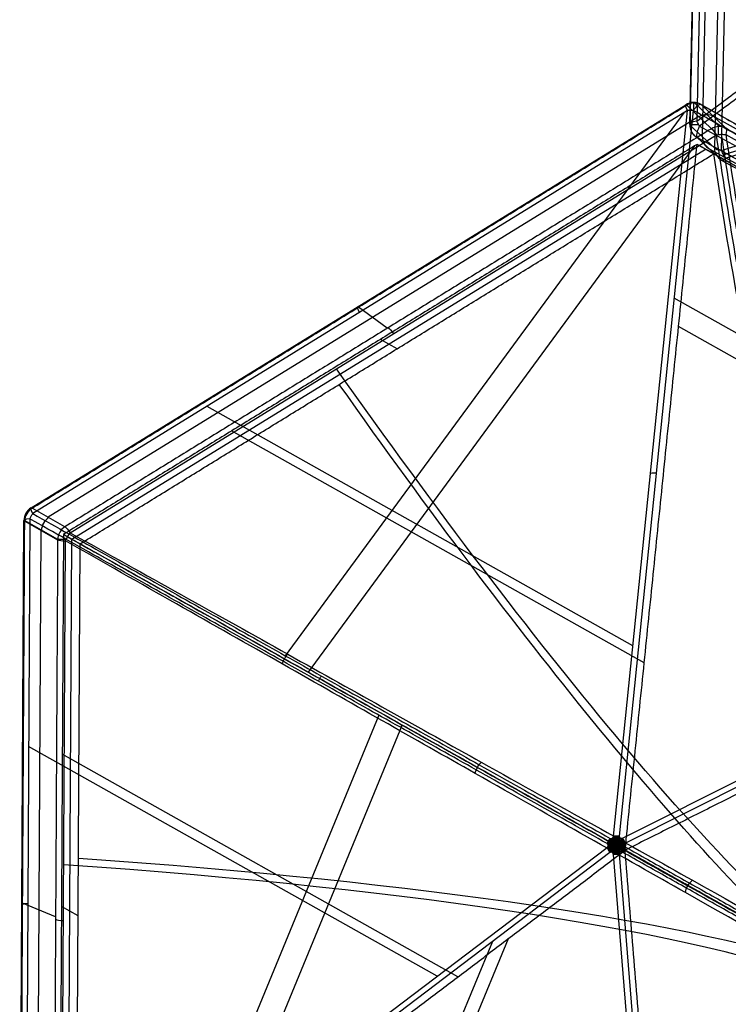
# Model space of a CAD drawing. Header units: millimetres. Extents: x -445 to 449, y -417 to 415.
# Tile 132 of 193: x -359 to -264, y 142 to 273. Entities that reach past the tile are written whole.
import ezdxf

# ---------------------------------------------------------------- set-up
doc = ezdxf.new("R2010")
doc.units = ezdxf.units.MM
doc.header["$MEASUREMENT"] = 0
doc.layers.add('Default', color=7, linetype='Continuous', true_color=0x000000)

msp = doc.modelspace()

# ---------------------------------------------------------------- linework, layer by layer
at = {"layer": 'Default', "color": 9, "true_color": 0xbfbfbf}
for p, q in [((-269.34, 258.87, -901.64), (-267.18, 358.63, -874.12)), ((-266.25, 359.06, -875.76), (-268.41, 259.3, -903.28)), ((-265.55, 356.42, -867.45), (-267.7, 257.28, -894.8)), ((-263.9, 354.24, -860.93), (-266.04, 255.74, -888.1)), ((-265.09, 255.38, -886.89), (-262.96, 353.88, -859.71)), ((-357.19, 207.75, -886.3), (-269.87, 261.49, -900.51)), ((-269.74, 261.45, -899.88), (-266.46, 258.29, -886.83)), ((-268.71, 261.73, -900.07), (-265.43, 258.58, -887.02)), ((-267.84, 261.53, -900.51), (-181.09, 212.74, -928.95)), ((-264.52, 258.35, -887.3), (-267.81, 261.5, -900.35)), ((-269.65, 260.71, -902.08), (-356.97, 206.97, -887.88)), ((-270.15, 260.4, -902), (-323.29, 188.03, -916.6)), ((-279.52, 163.95, -953.63), (-269.65, 260.71, -902.08)), ((-268.87, 260.73, -902.27), (-278.74, 163.97, -953.82)), ((-179.99, 211.48, -922.26), (-266.2, 259.96, -893.99)), ((-268.14, 259.9, -893.5), (-354.92, 206.49, -879.38)), ((-266.04, 255.74, -888.1), (-269.28, 258.74, -901.19)), ((-268.03, 258.64, -903.52), (-180.55, 210.63, -931.04)), ((-351.98, 204.42, -871.64), (-265.77, 257.48, -885.66)), ((-264.55, 257.51, -885.96), (-178.89, 209.35, -914.05)), ((-268.34, 257.1, -901.8), (-265.09, 254.09, -888.71)), ((-351.75, 203.57, -880.81), (-267.25, 255.58, -894.56)), ((-268.7, 256, -898.98), (-320.22, 185.84, -913.13)), ((-267.25, 255.58, -894.56), (-183.29, 208.37, -922.08)), ((-266.75, 255.63, -895.42), (-179.81, 207.92, -922.77)), ((-266.13, 254.95, -890.08), (-182.18, 207.74, -917.61)), ((-265.06, 254.07, -888.56), (-178.68, 206.67, -915.73)), ((-178.12, 206.95, -914.44), (-264.5, 254.35, -887.27)), ((-207, 199.47, -936.73), (-271.42, 235.7, -915.61)), ((-309.68, 231.69, -879.8), (-313.52, 234.5, -892.76)), ((-208.57, 196.88, -932.4), (-270.84, 231.9, -911.98)), ((-308.38, 228.95, -883.21), (-310.61, 230.2, -892.16)), ((-276.93, 189.34, -940.1), (-333.72, 221.27, -891.66)), ((-275.42, 187.06, -935.87), (-330.44, 218, -888.93)), ((-278.3, 163.72, -953.97), (-182.12, 211.94, -930.72)), ((-181.73, 211.27, -930.91), (-277.92, 163.05, -954.16)), ((-352.67, 205.23, -872.8), (-357.06, 207.7, -885.67)), ((-357.36, 206.27, -887.88), (-357.93, 103.74, -902.12)), ((-358.71, 103.53, -900.54), (-358.14, 206.05, -886.3)), ((-358.04, 206.04, -885.66), (-353.65, 203.57, -872.79)), ((-358.04, 205.97, -885.67), (-353.65, 203.49, -872.8)), ((-355.87, 204.75, -879.32), (-356.44, 102.86, -893.47)), ((-352.3, 104.35, -894.59), (-351.75, 203.57, -880.81)), ((-353.16, 102.1, -885.7), (-352.6, 203.33, -871.64)), ((-351.19, 103.72, -890.12), (-350.64, 202.94, -876.34)), ((-310.79, 180.08, -927.6), (-335.17, 120.96, -917.23)), ((-307.69, 178.8, -923.82), (-331.22, 121.78, -913.81)), ((-303.05, 145.28, -938.56), (-357.53, 175.9, -892.09)), ((-300.26, 145.21, -934.37), (-353.03, 174.88, -889.36)), ((-357.93, 103.74, -902.12), (-280.36, 162.45, -953.63)), ((-279.98, 161.78, -953.82), (-357.54, 103.07, -902.31)), ((-270.79, 54.28, -930.75), (-279.53, 161.53, -953.97)), ((-278.76, 161.55, -954.16), (-270.02, 54.3, -930.94)), ((-182.5, 108.39, -945.18), (-278.11, 162.17, -954.27)), ((-353.93, 153.19, -879.79), (-358.32, 155.01, -892.75)), ((-350.91, 153.33, -883.23), (-353.14, 154.59, -892.18)), ((-295.64, 149.92, -943.42), (-323.1, 83.7, -913.6)), ((-293.56, 150.28, -938.82), (-320.12, 86.25, -909.98))]:
    msp.add_line(p, q, dxfattribs=at)
at = {"layer": 'Default', "color": 9, "true_color": 0xbfbfbf, "extrusion": (0.843574, 0.519183, -0.137227)}
for centre, radius, start, end in [((362.14, -904.72, 31.68), 2, 307.4611, 18.6166), ((357.74, -891.64, 31.02), 2, 18.6166, 65.1382), ((362.14, -904.72, -20.17), 2, 307.4611, 18.6166), ((357.74, -891.64, -20.08), 2, 18.6166, 65.1382), ((441.62, -710.61, -29.06), 197.52, 201.2337, 245.1382), ((441.62, -710.61, -29.21), 202.52, 206.5302, 245.1827), ((362.14, -904.72, -71.83), 2, 307.4611, 18.6166), ((357.74, -891.64, -71.18), 2, 18.6166, 65.1382)]:
    msp.add_arc(centre, radius, start, end, dxfattribs=at)
at = {"layer": 'Default', "color": 9, "true_color": 0xbfbfbf}
for centre, start, end in [((-268.82, 259.79, -900.51), 90, 121.5982), ((-268.82, 259.79, -900.51), 60.652, 90), ((-267.34, 258.83, -901.66), 178.7688, 180), ((-267.34, 258.83, -901.66), 180, 227.218), ((-264.1, 255.82, -888.56), 226.9828, 241.2436), ((-356.14, 206.04, -886.3), 121.6135, 179.7121)]:
    msp.add_arc(centre, 2, start, end, dxfattribs=at)
at = {"layer": 'Default', "color": 9, "true_color": 0xbfbfbf, "extrusion": (0.237817, -0.228063, 0.944156)}
for centre in [(1.43, 56.24, -973.4), (1.43, 56.24, -966.55), (1.43, 56.24, -959.58)]:
    msp.add_arc(centre, 2, 13.8976, 73.6743, dxfattribs=at)
at = {"layer": 'Default', "color": 9, "true_color": 0xbfbfbf, "extrusion": (1, 0, 0)}
for centre, start, end in [((259.79, -900.51, -268.82), 300.244, 0), ((259.79, -900.51, -268.82), 0, 13.57), ((256.63, -887.46, -265.54), 13.57, 63.8941)]:
    msp.add_arc(centre, 2, start, end, dxfattribs=at)
at = {"layer": 'Default', "color": 9, "true_color": 0xbfbfbf, "extrusion": (0.838077, -0.471296, -0.274785)}
for centre, start, end in [((94.67, -965.22, -100.28), 296.0417, 4.7214), ((94.67, -965.22, -100.28), 293.5658, 296.0417), ((93.53, -951.46, -99.63), 4.7214, 51.2429)]:
    msp.add_arc(centre, 2, start, end, dxfattribs=at)
at = {"layer": 'Default', "color": 9, "true_color": 0xbfbfbf, "extrusion": (0.089705, 0.879004, 0.468299)}
for centre, start, end in [((293.81, -903.91, -217.47), 274.092, 297.1438), ((293.81, -903.91, -272.5), 274.092, 297.1438), ((293.81, -903.91, -327.55), 285.6179, 297.1438), ((293.81, -903.91, -327.55), 274.092, 285.6179)]:
    msp.add_arc(centre, 2, start, end, dxfattribs=at)
at = {"layer": 'Default', "color": 9, "true_color": 0xbfbfbf, "extrusion": (0.02091, 0.963783, 0.265866)}
for centre, start, end in [((272.89, -936.46, 4.14), 302.7166, 13.8721), ((269.58, -923.06, 4.8), 13.8721, 60.3937)]:
    msp.add_arc(centre, 2, start, end, dxfattribs=at)
at = {"layer": 'Default', "color": 9, "true_color": 0xbfbfbf, "extrusion": (0, 1, 0)}
for centre, start, end in [((267.34, -901.66, 258.83), 293.9715, 0), ((267.34, -901.66, 258.83), 0, 4.4936), ((356.14, -886.3, 206.04), 2.2837, 18.8107), ((351.75, -873.44, 203.57), 18.84, 68.5361)]:
    msp.add_arc(centre, 2, start, end, dxfattribs=at)
at = {"layer": 'Default', "color": 9, "true_color": 0xbfbfbf, "extrusion": (0.234828, -0.217316, 0.947433)}
for centre, start, end in [((8.38, 63.97, -973.28), 133.7491, 180), ((8.38, 63.97, -973.28), 180, 193.5258), ((8.38, 63.97, -966.38), 133.7491, 193.5258), ((8.38, 63.97, -959.46), 133.7491, 193.5258)]:
    msp.add_arc(centre, 2, start, end, dxfattribs=at)
at = {"layer": 'Default', "color": 9, "true_color": 0xbfbfbf, "extrusion": (0.845116, -0.463783, -0.265866)}
for centre, start, end in [((98.29, -964.62, -106.25), 184.4521, 255.6076), ((97.22, -950.86, -105.6), 137.9305, 184.4521)]:
    msp.add_arc(centre, 2, start, end, dxfattribs=at)
at = {"layer": 'Default', "color": 9, "true_color": 0xbfbfbf, "extrusion": (0.755991, 0.561678, -0.336149)}
msp.add_arc((367.2, -869.43, 246.36), 2, 277.4981, 300.5498, dxfattribs=at)
at = {"layer": 'Default', "color": 9, "true_color": 0xbfbfbf, "extrusion": (0.317711, -0.178892, 0.931159)}
for centre in [(4.8, 59.94, -975.3), (4.8, 59.94, -968.29), (4.8, 59.94, -961.48)]:
    msp.add_arc(centre, 2, 60.1416, 119.9183, dxfattribs=at)
at = {"layer": 'Default', "color": 9, "true_color": 0xbfbfbf, "extrusion": (0.005497, 0.990479, 0.137558)}
for centre, radius, start, end in [((357.28, -905.95, 80.21), 2, 307.4504, 18.6059), ((352.88, -892.87, 79.55), 2, 18.6059, 65.1275), ((436.8, -711.85, 36.18), 202.52, 202.8374, 245.172), ((436.8, -711.85, 35.96), 197.52, 199.8772, 245.1275), ((357.28, -905.95, 28.45), 2, 307.4504, 18.6059), ((352.88, -892.87, 28.45), 2, 18.6059, 65.1275)]:
    msp.add_arc(centre, radius, start, end, dxfattribs=at)
at = {"layer": 'Default', "color": 9, "true_color": 0xbfbfbf, "extrusion": (0.699498, -0.393285, -0.596682)}
for centre, start, end in [((5.06, -956.73, 198.69), 258.4877, 281.5395), ((5.06, -956.73, 253.74), 258.4877, 281.5395), ((5.06, -956.73, 308.77), 258.4877, 270.0136), ((5.06, -956.73, 308.77), 270.0136, 281.5395)]:
    msp.add_arc(centre, 2, start, end, dxfattribs=at)
at = {"layer": 'Default', "color": 9, "true_color": 0xbfbfbf, "extrusion": (0.873765, 0.438085, 0.211225)}
for start, end in [(284.0968, 295.6227), (272.571, 284.0968)]:
    msp.add_arc((270.22, -893.59, -372.95), 2, start, end, dxfattribs=at)
at = {"layer": 'Default', "color": 9, "true_color": 0xbfbfbf, "extrusion": (0.704641, 0.533353, -0.467991)}
for start, end in [(285.6278, 297.1537), (274.1019, 285.6278)]:
    msp.add_arc((297.82, -899.71, 335.38), 2, start, end, dxfattribs=at)
at = {"layer": 'Default', "color": 9, "true_color": 0xbfbfbf, "extrusion": (-0.079419, 0.974272, -0.210917)}
for start, end in [(284.0843, 295.6102), (272.5585, 284.0843)]:
    msp.add_arc((264.62, -891.96, 380.78), 2, start, end, dxfattribs=at)
at = {"layer": 'Default', "color": 9, "true_color": 0xbfbfbf, "extrusion": (0.868622, -0.488553, 0.082534)}
for start, end in [(258.4851, 270.011), (270.011, 281.5368)]:
    msp.add_arc((5.01, -922.45, -399.56), 2, start, end, dxfattribs=at)
at = {"layer": 'Default', "color": 9, "true_color": 0xbfbfbf}
for points, degree in [([(-269.28, 258.74, -901.19), (-268.2, 308.62, -887.43), (-267.12, 358.5, -873.67)], 2), ([(-268.41, 259.3, -903.28), (-226.8, 290.21, -921.78), (-185.19, 321.13, -940.28)], 2), ([(-184.81, 320.47, -940.53), (-226.42, 289.55, -922.02), (-268.03, 258.64, -903.52)], 2), ([(-357.06, 207.7, -885.67), (-313.4, 234.57, -892.77), (-269.74, 261.45, -899.88)], 2), ([(-267.81, 261.5, -900.35), (-224.43, 237.11, -914.57), (-181.06, 212.72, -928.79)], 2), ([(-182.12, 211.94, -930.72), (-225.49, 236.34, -916.49), (-268.87, 260.73, -902.27)], 2), ([(-266.46, 258.29, -886.83), (-309.56, 231.76, -879.82), (-352.67, 205.23, -872.8)], 2), ([(-178.87, 210.18, -915.39), (-221.69, 234.26, -901.34), (-264.52, 258.35, -887.3)], 2), ([(-268.36, 256.21, -899.03), (-310.61, 230.2, -892.16), (-352.87, 204.2, -885.29)], 2), ([(-277.96, 162.09, -949.18), (-273.16, 209.15, -924.1), (-268.36, 256.21, -899.03)], 2), ([(-184.4, 209, -926.56), (-226.38, 232.6, -912.8), (-268.36, 256.21, -899.03)], 2), ([(-268.36, 256.21, -899.03), (-267.25, 255.58, -894.56), (-266.13, 254.95, -890.08)], 2), ([(-180.86, 209.09, -929.33), (-224.6, 233.09, -915.56), (-268.34, 257.1, -901.8)], 2), ([(-350.64, 202.94, -876.34), (-308.38, 228.95, -883.21), (-266.13, 254.95, -890.08)], 2), ([(-265.09, 254.09, -888.71), (-221.9, 230.39, -902.3), (-178.72, 206.69, -915.88)], 2), ([(-184.4, 209, -926.56), (-231.18, 185.54, -937.87), (-277.96, 162.09, -949.18)], 2), ([(-280.36, 162.98, -953.56), (-318.86, 184.62, -920.72), (-357.36, 206.27, -887.88)], 2), ([(-356.97, 206.97, -887.88), (-318.47, 185.32, -920.72), (-279.97, 163.67, -953.56)], 2), ([(-358.61, 103.44, -899.91), (-358.32, 154.7, -892.79), (-358.04, 205.97, -885.67)], 2), ([(-353.65, 203.49, -872.8), (-353.93, 152.88, -879.83), (-354.21, 102.26, -886.86)], 2), ([(-352.87, 204.2, -885.29), (-353.14, 154.59, -892.18), (-353.42, 104.98, -899.07)], 2), ([(-352.87, 204.2, -885.29), (-315.42, 183.14, -917.23), (-277.96, 162.09, -949.18)], 2), ([(-352.87, 204.2, -885.29), (-351.75, 203.57, -880.81), (-350.64, 202.94, -876.34)], 2), ([(-323.69, 186.93, -857.18), (-323.61, 187.15, -857.1), (-323.4, 187.62, -857.01), (-323.11, 188.05, -857.1), (-322.96, 188.23, -857.18)], 3), ([(-297.98, 172.34, -837.78), (-297.91, 172.61, -837.69), (-297.7, 173.16, -837.58), (-297.34, 173.63, -837.69), (-297.14, 173.82, -837.78)], 3), ([(-280.23, 162.73, -953.69), (-280.23, 162.76, -953.69), (-280.24, 162.83, -953.67), (-280.29, 162.92, -953.62), (-280.33, 162.96, -953.58), (-280.36, 162.98, -953.56)], 3), ([(-279.74, 162.76, -953.97), (-279.78, 162.79, -953.95), (-279.87, 162.86, -953.9), (-280.04, 163, -953.78), (-280.19, 163.1, -953.66), (-280.31, 163.1, -953.58)], 3), ([(-279.67, 163.05, -953.94), (-279.73, 163.04, -953.92), (-279.84, 163.03, -953.88), (-280.05, 163, -953.78), (-280.2, 162.97, -953.68), (-280.29, 162.92, -953.62)], 3), ([(-279.43, 162.78, -954.08), (-279.47, 162.81, -954.06), (-279.58, 162.87, -954.02), (-279.83, 163.01, -953.89), (-280.06, 163.17, -953.73), (-280.25, 163.22, -953.59)], 3), ([(-279.4, 162.89, -954.08), (-279.45, 162.89, -954.06), (-279.58, 162.88, -954.02), (-279.86, 162.86, -953.91), (-280.1, 162.88, -953.78), (-280.25, 162.83, -953.67)], 3), ([(-279.2, 162.78, -954.15), (-279.26, 162.82, -954.13), (-279.38, 162.89, -954.08), (-279.64, 163.03, -953.97), (-279.94, 163.2, -953.8), (-280.18, 163.34, -953.59)], 3), ([(-279.31, 162.98, -954.08), (-279.36, 163.01, -954.06), (-279.47, 163.06, -954.02), (-279.72, 163.2, -953.89), (-279.98, 163.31, -953.73), (-280.12, 163.45, -953.59)], 3), ([(-279.46, 163.26, -953.97), (-279.51, 163.27, -953.95), (-279.61, 163.31, -953.9), (-279.82, 163.39, -953.78), (-279.98, 163.47, -953.66), (-280.04, 163.56, -953.58)], 3), ([(-279.67, 163.05, -953.94), (-279.69, 163.1, -953.92), (-279.74, 163.2, -953.88), (-279.83, 163.39, -953.78), (-279.88, 163.54, -953.68), (-279.88, 163.65, -953.62)], 3), ([(-279.4, 162.89, -954.08), (-279.42, 162.95, -954.06), (-279.48, 163.05, -954.02), (-279.61, 163.31, -953.91), (-279.74, 163.5, -953.78), (-279.78, 163.65, -953.66)], 3), ([(-279.69, 163.7, -953.69), (-279.66, 163.71, -953.7), (-279.6, 163.76, -953.7), (-279.54, 163.85, -953.68), (-279.52, 163.92, -953.65), (-279.52, 163.95, -953.63)], 3), ([(-279.2, 163.01, -954.11), (-279.23, 163.06, -954.09), (-279.29, 163.17, -954.05), (-279.44, 163.42, -953.93), (-279.51, 163.64, -953.81), (-279.61, 163.76, -953.69)], 3), ([(-279.19, 163.35, -954.02), (-279.22, 163.39, -954), (-279.28, 163.49, -953.96), (-279.38, 163.67, -953.85), (-279.47, 163.79, -953.75), (-279.55, 163.85, -953.67)], 3), ([(-279.46, 163.26, -953.97), (-279.45, 163.31, -953.96), (-279.44, 163.42, -953.93), (-279.39, 163.66, -953.85), (-279.36, 163.85, -953.76), (-279.4, 163.96, -953.68)], 3), ([(-279.31, 162.98, -954.08), (-279.31, 163.04, -954.07), (-279.3, 163.16, -954.05), (-279.29, 163.47, -953.96), (-279.24, 163.77, -953.85), (-279.27, 163.97, -953.73)], 3), ([(-279.2, 162.78, -954.15), (-279.2, 162.86, -954.14), (-279.2, 163, -954.11), (-279.19, 163.31, -954.04), (-279.17, 163.67, -953.92), (-279.14, 163.98, -953.76)], 3), ([(-279.2, 163.01, -954.11), (-279.17, 163.06, -954.11), (-279.1, 163.17, -954.1), (-278.93, 163.43, -954.06), (-278.82, 163.66, -953.98), (-278.69, 163.79, -953.92)], 3), ([(-278.11, 163.4, -954.1), (-278.41, 163.24, -954.17), (-278.74, 163.06, -954.19), (-279.02, 162.9, -954.17), (-279.14, 162.82, -954.16), (-279.2, 162.78, -954.15)], 3), ([(-279.2, 162.78, -954.15), (-279.13, 162.79, -954.16), (-278.99, 162.79, -954.2), (-278.67, 162.79, -954.24), (-278.34, 162.8, -954.26), (-278.08, 162.79, -954.22)], 3), ([(-279.19, 163.35, -954.02), (-279.16, 163.39, -954.02), (-279.09, 163.49, -954), (-278.95, 163.68, -953.96), (-278.84, 163.81, -953.91), (-278.74, 163.88, -953.87)], 3), ([(-279.09, 162.99, -954.14), (-279.09, 163.05, -954.13), (-279.09, 163.17, -954.1), (-279.08, 163.48, -954.02), (-279.09, 163.77, -953.89), (-279.01, 163.98, -953.79)], 3), ([(-279.09, 162.99, -954.14), (-279.03, 163.01, -954.15), (-278.92, 163.07, -954.16), (-278.65, 163.23, -954.16), (-278.35, 163.36, -954.13), (-278.17, 163.51, -954.06)], 3), ([(-279, 162.9, -954.17), (-278.98, 162.96, -954.17), (-278.91, 163.07, -954.16), (-278.76, 163.34, -954.11), (-278.59, 163.53, -954.06), (-278.51, 163.69, -953.98)], 3), ([(-279, 162.9, -954.17), (-278.94, 162.9, -954.18), (-278.82, 162.9, -954.2), (-278.51, 162.89, -954.24), (-278.24, 162.93, -954.23), (-278.06, 162.89, -954.2)], 3), ([(-278.97, 162.79, -954.19), (-278.92, 162.82, -954.2), (-278.82, 162.89, -954.21), (-278.54, 163.05, -954.21), (-278.28, 163.22, -954.17), (-278.04, 163.28, -954.13)], 3), ([(-278.91, 163.27, -954.1), (-278.92, 163.32, -954.09), (-278.93, 163.43, -954.05), (-278.95, 163.67, -953.96), (-278.94, 163.86, -953.86), (-278.88, 163.98, -953.81)], 3), ([(-278.91, 163.27, -954.1), (-278.86, 163.29, -954.11), (-278.76, 163.34, -954.11), (-278.52, 163.43, -954.1), (-278.32, 163.51, -954.07), (-278.24, 163.62, -954.02)], 3), ([(-278.71, 163.08, -954.18), (-278.68, 163.13, -954.17), (-278.62, 163.23, -954.15), (-278.51, 163.43, -954.1), (-278.43, 163.58, -954.04), (-278.4, 163.69, -953.98)], 3), ([(-278.71, 163.08, -954.18), (-278.65, 163.07, -954.19), (-278.53, 163.07, -954.2), (-278.3, 163.05, -954.21), (-278.12, 163.03, -954.19), (-278, 162.98, -954.18)], 3), ([(-278.64, 162.79, -954.24), (-278.6, 162.83, -954.24), (-278.51, 162.9, -954.23), (-278.3, 163.05, -954.21), (-278.12, 163.16, -954.17), (-277.98, 163.16, -954.15)], 3), ([(-278.64, 162.79, -954.24), (-278.6, 162.76, -954.25), (-278.51, 162.69, -954.26), (-278.31, 162.54, -954.28), (-278.12, 162.42, -954.27), (-277.98, 162.41, -954.25)], 3), ([(-277.92, 163.05, -954.16), (-277.95, 163.03, -954.16), (-278.01, 162.99, -954.18), (-278.06, 162.9, -954.2), (-278.08, 162.82, -954.21), (-278.08, 162.79, -954.22)], 3), ([(-353.42, 104.98, -899.07), (-315.69, 133.53, -924.12), (-277.96, 162.09, -949.18)], 2), ([(-279.74, 162.76, -953.97), (-279.78, 162.73, -953.96), (-279.87, 162.65, -953.93), (-280.04, 162.49, -953.85), (-280.2, 162.36, -953.76), (-280.31, 162.34, -953.68)], 3), ([(-279.68, 162.48, -954.02), (-279.73, 162.48, -954), (-279.84, 162.48, -953.96), (-280.05, 162.48, -953.85), (-280.2, 162.49, -953.75), (-280.29, 162.53, -953.67)], 3), ([(-279.43, 162.78, -954.08), (-279.47, 162.74, -954.07), (-279.58, 162.67, -954.05), (-279.83, 162.5, -953.96), (-280.06, 162.31, -953.85), (-280.25, 162.23, -953.73)], 3), ([(-279.4, 162.66, -954.11), (-279.45, 162.66, -954.09), (-279.58, 162.66, -954.05), (-279.86, 162.66, -953.93), (-280.1, 162.61, -953.81), (-280.25, 162.62, -953.69)], 3), ([(-279.2, 162.78, -954.15), (-279.26, 162.75, -954.14), (-279.38, 162.67, -954.11), (-279.65, 162.5, -954.04), (-279.95, 162.3, -953.92), (-280.19, 162.11, -953.76)], 3), ([(-279.31, 162.58, -954.14), (-279.37, 162.55, -954.13), (-279.47, 162.49, -954.1), (-279.73, 162.32, -954.02), (-279.98, 162.17, -953.89), (-280.12, 162, -953.79)], 3), ([(-279.47, 162.29, -954.1), (-279.52, 162.26, -954.09), (-279.62, 162.21, -954.05), (-279.83, 162.11, -953.96), (-279.99, 162, -953.86), (-280.05, 161.89, -953.81)], 3), ([(-279.68, 162.48, -954.02), (-279.7, 162.43, -954.02), (-279.75, 162.32, -954), (-279.84, 162.11, -953.96), (-279.89, 161.94, -953.91), (-279.89, 161.82, -953.87)], 3), ([(-279.4, 162.66, -954.11), (-279.42, 162.61, -954.11), (-279.48, 162.49, -954.1), (-279.61, 162.22, -954.06), (-279.75, 162, -953.98), (-279.79, 161.82, -953.92)], 3), ([(-279.2, 162.55, -954.17), (-279.23, 162.5, -954.17), (-279.3, 162.39, -954.16), (-279.44, 162.12, -954.11), (-279.52, 161.87, -954.06), (-279.62, 161.72, -953.98)], 3), ([(-279.19, 162.21, -954.18), (-279.22, 162.16, -954.17), (-279.28, 162.06, -954.15), (-279.39, 161.86, -954.1), (-279.48, 161.71, -954.04), (-279.56, 161.63, -953.98)], 3), ([(-279.47, 162.29, -954.1), (-279.46, 162.23, -954.11), (-279.44, 162.12, -954.11), (-279.4, 161.87, -954.1), (-279.37, 161.65, -954.07), (-279.41, 161.53, -954.02)], 3), ([(-279.31, 162.58, -954.14), (-279.31, 162.52, -954.15), (-279.3, 162.39, -954.16), (-279.3, 162.08, -954.16), (-279.25, 161.76, -954.13), (-279.28, 161.53, -954.06)], 3), ([(-279.2, 162.78, -954.15), (-279.17, 162.72, -954.16), (-279.1, 162.6, -954.2), (-278.94, 162.33, -954.24), (-278.76, 162.04, -954.26), (-278.62, 161.82, -954.22)], 3), ([(-279.2, 162.55, -954.17), (-279.17, 162.5, -954.18), (-279.1, 162.39, -954.2), (-278.94, 162.14, -954.24), (-278.83, 161.89, -954.23), (-278.7, 161.75, -954.2)], 3), ([(-279.19, 162.21, -954.18), (-279.16, 162.16, -954.19), (-279.09, 162.06, -954.2), (-278.96, 161.87, -954.21), (-278.85, 161.73, -954.19), (-278.75, 161.66, -954.18)], 3), ([(-279.09, 162.59, -954.2), (-279.09, 162.53, -954.2), (-279.1, 162.4, -954.21), (-279.08, 162.08, -954.21), (-279.1, 161.76, -954.17), (-279.02, 161.54, -954.13)], 3), ([(-279.09, 162.59, -954.2), (-279.04, 162.56, -954.21), (-278.92, 162.51, -954.23), (-278.65, 162.35, -954.28), (-278.36, 162.22, -954.29), (-278.18, 162.06, -954.27)], 3), ([(-279.01, 162.67, -954.2), (-278.95, 162.68, -954.21), (-278.82, 162.68, -954.24), (-278.51, 162.7, -954.27), (-278.25, 162.66, -954.27), (-278.06, 162.68, -954.23)], 3), ([(-279.01, 162.67, -954.2), (-278.98, 162.62, -954.21), (-278.92, 162.51, -954.24), (-278.77, 162.24, -954.27), (-278.6, 162.03, -954.27), (-278.52, 161.86, -954.23)], 3), ([(-278.97, 162.79, -954.19), (-278.92, 162.76, -954.21), (-278.82, 162.69, -954.23), (-278.54, 162.54, -954.28), (-278.28, 162.36, -954.29), (-278.05, 162.29, -954.27)], 3), ([(-278.92, 162.3, -954.24), (-278.93, 162.25, -954.24), (-278.94, 162.13, -954.23), (-278.96, 161.88, -954.21), (-278.96, 161.67, -954.17), (-278.89, 161.54, -954.15)], 3), ([(-278.92, 162.3, -954.24), (-278.87, 162.28, -954.25), (-278.76, 162.24, -954.26), (-278.52, 162.15, -954.28), (-278.33, 162.05, -954.27), (-278.25, 161.94, -954.25)], 3), ([(-278.71, 162.51, -954.26), (-278.65, 162.51, -954.27), (-278.53, 162.52, -954.28), (-278.3, 162.53, -954.28), (-278.12, 162.55, -954.26), (-278, 162.59, -954.23)], 3), ([(-278.71, 162.51, -954.26), (-278.68, 162.46, -954.27), (-278.63, 162.35, -954.28), (-278.52, 162.14, -954.28), (-278.44, 161.98, -954.26), (-278.41, 161.86, -954.23)], 3), ([(-182.7, 108.05, -945.14), (-230.5, 134.94, -949.69), (-278.31, 161.83, -954.23)], 2), ([(-269.46, 57.76, -926.59), (-273.71, 109.93, -937.88), (-277.96, 162.09, -949.18)], 2), ([(-184.95, 109.77, -940.34), (-231.46, 135.93, -944.76), (-277.96, 162.09, -949.18)], 2), ([(-277.92, 162.52, -954.23), (-230.11, 135.63, -949.69), (-182.3, 108.74, -945.14)], 2), ([(-269.91, 156.44, -805.21), (-269.88, 156.75, -805.11), (-269.67, 157.39, -805.01), (-269.23, 157.9, -805.11), (-268.99, 158.09, -805.21)], 3)]:
    msp.add_open_spline(points, degree=degree, dxfattribs=at)
for points, knots in [([(-265.09, 255.38, -886.89), (-255.33, 258.59, -880.23), (-236.77, 263.93, -865.52), (-209.91, 268.97, -837.04), (-186.59, 269.36, -801.66), (-175.66, 265.36, -773.86), (-171.84, 262.33, -759.79)], [-189.353565, -189.353565, -189.353565, -189.353565, -153.964953, -118.576332, -71.391504, -24.206688, -24.206688, -24.206688, -24.206688]), ([(-264.83, 254.82, -887), (-255.06, 257.98, -880.35), (-236.49, 263.23, -865.65), (-209.62, 268.14, -837.2), (-186.32, 268.44, -801.87), (-175.41, 264.4, -774.12), (-171.6, 261.37, -760.08)], [0, 0, 0, 0, 35.012924, 70.025847, 116.709745, 163.377333, 163.377333, 163.377333, 163.377333]), ([(-170.9, 260.69, -760.4), (-174.72, 263.73, -774.46), (-185.68, 267.79, -802.24), (-209.09, 267.54, -837.57), (-236.06, 262.69, -865.98), (-254.7, 257.49, -880.64), (-264.5, 254.35, -887.27)], [-1314.671432, -1314.671432, -1314.671432, -1314.671432, -1267.486608, -1220.301783, -1184.913165, -1149.524555, -1149.524555, -1149.524555, -1149.524555]), ([(-265.77, 257.48, -885.66), (-265.56, 257.52, -885.65), (-265.13, 257.56, -885.7), (-264.73, 257.54, -885.86), (-264.55, 257.51, -885.96)], [-1.273767, -1.273767, -1.273767, -1.273767, -0.636884, 0, 0, 0, 0]), ([(-234.64, 156.05, -768.88), (-238.16, 159.81, -782.84), (-245.08, 171.14, -809.9), (-253.78, 196.36, -842.83), (-260.68, 225.93, -868.05), (-264.19, 246.58, -880.33), (-265.77, 257.48, -885.66)], [-1314.671432, -1314.671432, -1314.671432, -1314.671432, -1267.486616, -1220.301788, -1184.913167, -1149.524555, -1149.524555, -1149.524555, -1149.524555]), ([(-265.14, 257.54, -885.73), (-263.52, 246.65, -880.39), (-259.93, 226.03, -868.11), (-252.91, 196.52, -842.91), (-244.13, 171.38, -810.01), (-237.19, 160.09, -783), (-233.67, 156.33, -769.06)], [0, 0, 0, 0, 35.012922, 70.025843, 116.709739, 163.377324, 163.377324, 163.377324, 163.377324]), ([(-264.55, 257.51, -885.96), (-262.89, 246.61, -880.65), (-259.22, 225.97, -868.41), (-252.1, 196.41, -843.24), (-243.23, 171.2, -810.35), (-236.25, 159.87, -783.31), (-232.71, 156.1, -769.35)], [-189.353565, -189.353565, -189.353565, -189.353565, -153.964955, -118.576337, -71.391512, -24.206688, -24.206688, -24.206688, -24.206688]), ([(-233.77, 150.96, -770.08), (-237.09, 154.48, -783.22), (-240.32, 159.58, -795.81), (-246.5, 172.56, -819.55), (-249.46, 180.46, -830.71), (-255, 198.59, -851.19), (-257.56, 208.75, -860.45), (-262.2, 230.73, -876.87), (-264.29, 242.56, -884.02), (-266.13, 254.95, -890.08)], [709.935271, 709.935271, 709.935271, 709.935271, 752.393429, 752.393429, 794.836471, 794.836471, 837.156731, 837.156731, 879.495751, 879.495751, 879.495751, 879.495751]), ([(-264.5, 254.35, -887.27), (-264.62, 254.48, -887.16), (-264.85, 254.8, -886.97), (-265.02, 255.18, -886.9), (-265.09, 255.38, -886.89)], [-1.273767, -1.273767, -1.273767, -1.273767, -0.636884, 0, 0, 0, 0]), ([(-352.6, 203.33, -871.64), (-352.52, 203.51, -871.58), (-352.33, 203.89, -871.51), (-352.1, 204.25, -871.58), (-351.98, 204.42, -871.64)], [-1.273767, -1.273767, -1.273767, -1.273767, -0.636884, 0, 0, 0, 0]), ([(-352.32, 203.89, -871.54), (-342.23, 198.21, -867.59), (-322.85, 187.31, -857.88), (-294.13, 171.15, -836.2), (-268.21, 156.57, -806.09), (-255, 149.13, -780.1), (-249.97, 146.3, -766.41)], [0, 0, 0, 0, 35.012924, 70.025848, 116.709746, 163.377334, 163.377334, 163.377334, 163.377334]), ([(-351.98, 204.42, -871.64), (-341.86, 198.78, -867.69), (-322.42, 187.93, -858.01), (-293.6, 171.85, -836.35), (-267.57, 157.3, -806.24), (-254.31, 149.88, -780.21), (-249.26, 147.05, -766.5)], [-189.353565, -189.353565, -189.353565, -189.353565, -153.964953, -118.576332, -71.391504, -24.206688, -24.206688, -24.206688, -24.206688]), ([(-250.24, 145.31, -766.5), (-255.28, 148.16, -780.21), (-268.5, 155.64, -806.24), (-294.45, 170.34, -836.35), (-323.16, 186.62, -858.01), (-342.52, 197.61, -867.69), (-352.6, 203.33, -871.64)], [-1314.671432, -1314.671432, -1314.671432, -1314.671432, -1267.486608, -1220.301783, -1184.913165, -1149.524555, -1149.524555, -1149.524555, -1149.524555]), ([(-350.64, 202.94, -876.34), (-339.16, 196.49, -871.85), (-328.02, 190.22, -866.16), (-306.93, 178.36, -852.42), (-296.97, 172.76, -844.36), (-278.7, 162.47, -825.95), (-270.44, 157.83, -815.65), (-256.19, 149.81, -793.23), (-250.18, 146.42, -781.09), (-245.46, 143.76, -768.18)], [-879.495751, -879.495751, -879.495751, -879.495751, -837.156724, -837.156724, -794.836466, -794.836466, -752.393427, -752.393427, -709.935271, -709.935271, -709.935271, -709.935271]), ([(-279.2, 162.78, -954.15), (-279.24, 162.85, -954.13), (-279.3, 162.97, -954.09), (-279.45, 163.23, -953.99), (-279.6, 163.51, -953.85), (-279.69, 163.7, -953.69)], [0, 0, 0, 0, 0.333333, 0.666667, 1, 1, 1, 1]), ([(-279.2, 162.78, -954.15), (-279.17, 162.85, -954.15), (-279.1, 162.97, -954.14), (-278.93, 163.25, -954.11), (-278.75, 163.53, -954.06), (-278.61, 163.73, -953.96)], [0, 0, 0, 0, 0.333333, 0.666667, 1, 1, 1, 1]), ([(-278.74, 163.97, -953.82), (-278.75, 163.94, -953.84), (-278.74, 163.87, -953.87), (-278.69, 163.79, -953.92), (-278.64, 163.74, -953.95), (-278.61, 163.73, -953.96)], [0, 0, 0, 0, 0.1080622, 0.2161244, 0.3241866, 0.3241866, 0.3241866, 0.3241866]), ([(-278.61, 163.73, -953.96), (-278.58, 163.71, -953.97), (-278.51, 163.69, -953.98), (-278.4, 163.68, -953.98), (-278.33, 163.7, -953.97), (-278.3, 163.72, -953.97)], [0, 0, 0, 0, 0.1080622, 0.2161244, 0.3241866, 0.3241866, 0.3241866, 0.3241866]), ([(-280.36, 162.45, -953.63), (-280.34, 162.47, -953.65), (-280.29, 162.52, -953.68), (-280.24, 162.62, -953.7), (-280.23, 162.69, -953.7), (-280.23, 162.73, -953.69)], [0, 0, 0, 0, 0.1080622, 0.2161244, 0.3241866, 0.3241866, 0.3241866, 0.3241866]), ([(-279.2, 162.78, -954.15), (-279.27, 162.78, -954.13), (-279.41, 162.78, -954.09), (-279.71, 162.76, -953.99), (-280.02, 162.75, -953.85), (-280.23, 162.73, -953.69)], [0, 0, 0, 0, 0.333333, 0.666667, 1, 1, 1, 1]), ([(-279.2, 162.78, -954.15), (-279.24, 162.72, -954.15), (-279.31, 162.6, -954.14), (-279.46, 162.31, -954.11), (-279.61, 162.01, -954.06), (-279.7, 161.79, -953.96)], [0, 0, 0, 0, 0.333333, 0.666667, 1, 1, 1, 1]), ([(-279.53, 161.53, -953.97), (-279.54, 161.56, -953.97), (-279.55, 161.63, -953.98), (-279.61, 161.73, -953.98), (-279.67, 161.77, -953.97), (-279.7, 161.79, -953.96)], [0, 0, 0, 0, 0.1080622, 0.2161244, 0.3241866, 0.3241866, 0.3241866, 0.3241866]), ([(-279.2, 162.78, -954.15), (-279.2, 162.71, -954.16), (-279.2, 162.57, -954.17), (-279.2, 162.25, -954.19), (-279.18, 161.87, -954.17), (-279.16, 161.53, -954.1)], [0, 0, 0, 0, 0.333333, 0.666667, 1, 1, 1, 1]), ([(-279.2, 162.78, -954.15), (-279.14, 162.75, -954.17), (-279.02, 162.68, -954.2), (-278.74, 162.53, -954.26), (-278.41, 162.34, -954.3), (-278.11, 162.17, -954.27)], [0, 0, 0, 0, 0.333333, 0.666667, 1, 1, 1, 1]), ([(-278.62, 161.82, -954.22), (-278.65, 161.8, -954.22), (-278.7, 161.75, -954.2), (-278.75, 161.66, -954.18), (-278.76, 161.59, -954.17), (-278.76, 161.55, -954.16)], [0, 0, 0, 0, 0.1080622, 0.2161244, 0.3241866, 0.3241866, 0.3241866, 0.3241866])]:
    msp.add_open_spline(points, degree=3, knots=knots, dxfattribs=at)
for points, weights in [([(-279.97, 163.67, -953.56), (-279.84, 163.6, -953.67), (-279.69, 163.7, -953.69)], [1, 0.856671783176, 1]), ([(-279.7, 161.79, -953.96), (-279.85, 161.87, -953.91), (-279.98, 161.78, -953.82)], [0.999999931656, 0.856671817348, 1]), ([(-278.31, 161.83, -954.23), (-278.47, 161.91, -954.24), (-278.62, 161.82, -954.22)], [1, 0.856671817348, 0.999999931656]), ([(-278.08, 162.79, -954.22), (-278.08, 162.61, -954.24), (-277.92, 162.52, -954.23)], [1, 0.856671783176, 1])]:
    msp.add_rational_spline(points, weights, degree=2, dxfattribs=at)

doc.saveas('drawing.dxf')
